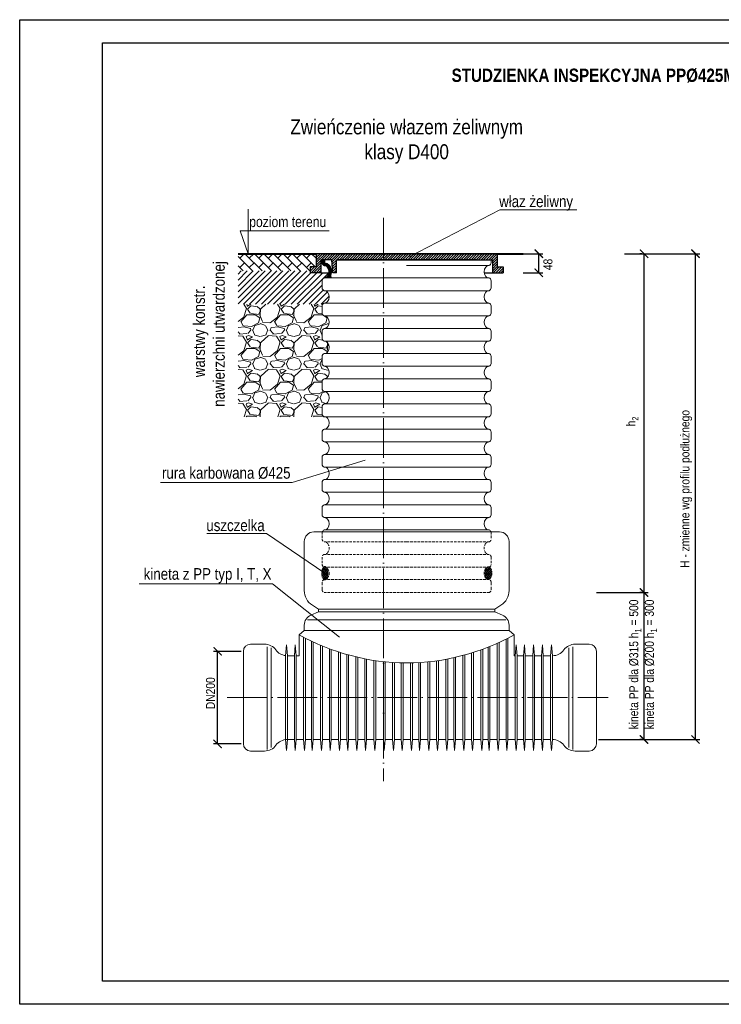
# Model space of a CAD drawing. Header units: millimetres. Extents: x 1894 to 2795, y 448 to 745.
# Tile 1 of 6: x 1894 to 2106, y 448 to 745. Entities that reach past the tile are written whole.
import ezdxf

# ---------------------------------------------------------------- set-up
doc = ezdxf.new("R2010")
doc.units = ezdxf.units.MM
for name, pattern in [('ACAD_ISO04W100', [30, 24, -3, 0, -3]), ('CENTER1', [1.125, 0.75, -0.125, 0.125, -0.125]), ('HIDDEN1', [1.1, 0.75, -0.35])]:
    doc.linetypes.add(name, pattern=pattern)
for name, color, linetype, lineweight in [('Kreskowania', 7, 'Continuous', 5), ('Opisy', 7, 'Continuous', 5), ('Rysunki', 7, 'Continuous', 5)]:
    doc.layers.add(name, color=color, linetype=linetype, lineweight=lineweight)
doc.layers.add('rysunek', color=7, linetype='Continuous')
doc.styles.add('Arial Narrow', font='ARIALN.TTF', dxfattribs={"height": 3.5})
doc.dimstyles.new('ISO-25', dxfattribs={"dimtxt": 2.5, "dimasz": 2.5, "dimexe": 1.25, "dimexo": 0.625, "dimtad": 1, "dimtxsty": 'Standard', "dimblk": 'ARCHTICK', "dimcen": 2.5, "dimadec": 0, "dimazin": 0, "dimtfac": 1, "dimtmove": 0, "dimatfit": 3, "dimfxl": 0, "dimarcsym": 0})

# ---------------------------------------------------------------- blocks, each defined once
blk = doc.blocks.new('_ArchTick')
at = {"color": 0, "linetype": 'ByBlock', "const_width": 0.15}
blk.add_lwpolyline([(-0.5, -0.5), (0.5, 0.5)], dxfattribs=at)
blk = doc.blocks.new('*D10')
at = {"color": 0, "lineweight": -2}
for p, q in [((2045.89, 674.59), (2051.87, 674.59)), ((2050.62, 668.83), (2050.62, 674.59)), ((2045.92, 668.83), (2051.87, 668.83))]:
    blk.add_line(p, q, dxfattribs=at)
at = {"layer": 'Defpoints', "color": 0}
for p in [(2045.26, 674.59), (2050.62, 674.59), (2045.3, 668.83)]:
    blk.add_point(p, dxfattribs=at)
at = {"color": 0, "linetype": 'ByBlock', "lineweight": -2, "xscale": 2.5, "yscale": 2.5, "zscale": 2.5}
for p, rotation in [((2050.62, 674.59), 90), ((2050.62, 668.83), 270)]:
    blk.add_blockref('_ArchTick', p, dxfattribs=dict(at, rotation=rotation))
blk = doc.blocks.new('*D11')
at = {"color": 0, "lineweight": -2}
for p, q in [((2076.44, 674.59), (2099.14, 674.59)), ((2097.89, 528.05), (2097.89, 674.59)), ((2068.6, 528.05), (2099.14, 528.05))]:
    blk.add_line(p, q, dxfattribs=at)
at = {"layer": 'Defpoints', "color": 0}
for p in [(2075.82, 674.59), (2097.89, 674.59), (2067.98, 528.05)]:
    blk.add_point(p, dxfattribs=at)
at = {"color": 0, "linetype": 'ByBlock', "lineweight": -2, "xscale": 2.5, "yscale": 2.5, "zscale": 2.5}
for p, rotation in [((2097.89, 674.59), 90), ((2097.89, 528.05), 270)]:
    blk.add_blockref('_ArchTick', p, dxfattribs=dict(at, rotation=rotation))
blk = doc.blocks.new('*D12')
at = {"color": 0, "lineweight": -2}
for p, q in [((2067.97, 572.39), (2083.6, 572.39)), ((2082.35, 528.05), (2082.35, 572.39)), ((2081.73, 528.05), (2081.1, 528.05))]:
    blk.add_line(p, q, dxfattribs=at)
at = {"layer": 'Defpoints', "color": 0}
for p in [(2067.35, 572.39), (2082.35, 572.39), (2082.35, 528.05)]:
    blk.add_point(p, dxfattribs=at)
at = {"color": 0, "linetype": 'ByBlock', "lineweight": -2, "xscale": 2.5, "yscale": 2.5, "zscale": 2.5}
for p, rotation in [((2082.35, 572.39), 90), ((2082.35, 528.05), 270)]:
    blk.add_blockref('_ArchTick', p, dxfattribs=dict(at, rotation=rotation))
blk = doc.blocks.new('*D13')
at = {"layer": 'Defpoints', "color": 0}
for p in [(1953.74, 554.64), (1961.48, 554.64), (1961.48, 526.73)]:
    blk.add_point(p, dxfattribs=at)
at = {"layer": 'Opisy', "color": 0, "linetype": 'Continuous', "lineweight": -2}
for p, q in [((1960.85, 554.64), (1952.49, 554.64)), ((1953.74, 526.73), (1953.74, 554.64)), ((1960.85, 526.73), (1952.49, 526.73))]:
    blk.add_line(p, q, dxfattribs=at)
at = {"layer": 'Opisy', "color": 0, "linetype": 'ByBlock', "lineweight": -2, "xscale": 2.5, "yscale": 2.5, "zscale": 2.5}
for p, rotation in [((1953.74, 554.64), 90), ((1953.74, 526.73), 270)]:
    blk.add_blockref('_ArchTick', p, dxfattribs=dict(at, rotation=rotation))
blk = doc.blocks.new('*D14')
at = {"color": 0, "lineweight": -2}
for p, q in [((2081.73, 674.59), (2081.1, 674.59)), ((2082.35, 572.39), (2082.35, 674.59)), ((2081.73, 572.39), (2081.1, 572.39))]:
    blk.add_line(p, q, dxfattribs=at)
at = {"layer": 'Defpoints', "color": 0}
for p in [(2082.35, 674.59), (2082.35, 674.59), (2082.35, 572.39)]:
    blk.add_point(p, dxfattribs=at)
at = {"color": 0, "linetype": 'ByBlock', "lineweight": -2, "xscale": 2.5, "yscale": 2.5, "zscale": 2.5}
for p, rotation in [((2082.35, 674.59), 90), ((2082.35, 572.39), 270)]:
    blk.add_blockref('_ArchTick', p, dxfattribs=dict(at, rotation=rotation))

msp = doc.modelspace()

# ---------------------------------------------------------------- hatches: boundary and pattern name
at = {"layer": 'Kreskowania'}
h = msp.add_hatch(dxfattribs=at)
h.set_pattern_fill('AR-B816', color=256, scale=0.01, angle=135, style=0)
h.set_pattern_definition([(135, (1214.6899, 102.829), (-1.436841, -1.436841), []), (225, (1214.6899, 102.829), (-2e-16, -2.873682), [2.032, -2.032])])
h.paths.add_polyline_path([(1983.462, 674.587), (1959.9, 674.587), (1959.9, 669.387), (1981.662, 669.387), (1981.662, 670.627), (1983.462, 670.627)])
at = {"layer": 'Kreskowania', "linetype": 'Continuous', "lineweight": 5}
h = msp.add_hatch(dxfattribs=at)
h.set_pattern_fill('ANSI31', color=256, scale=4.32, style=0)
h.set_pattern_definition([(45, (1953.42993, 504.4147), (-0.3818377, 0.3818377), [])])
h.paths.add_polyline_path([(2010.75, 672.787), (2010.75, 674.587), (1983.462, 674.587), (1983.462, 670.627), (1981.662, 670.627), (1981.662, 668.827), (1984.902, 668.827), (1984.902, 672.787), (1988.197, 672.787), (1988.5, 668.827), (1989.58, 668.827), (1989.58, 672.787)])
h.paths.add_polyline_path([(2036.598, 672.787), (2036.598, 668.827), (2039.838, 668.827), (2039.838, 670.627), (2038.038, 670.627), (2038.038, 674.587), (2010.75, 674.587), (2010.75, 672.787), (2031.919, 672.787)])
h = msp.add_hatch(dxfattribs=at)
h.set_pattern_fill('ANSI31', color=256, scale=2.16, angle=90, style=0)
h.set_pattern_definition([(135, (1953.42993, 504.41468), (-0.19091883, -0.19091883), [])])
h.paths.add_polyline_path([(1986.91, 667.739, -0.0588121), (1986.771, 667.592), (1987.674, 667.592, 0.3007956), (1987.488, 671.003, 0.1690768), (1986.626, 671.588), (1986.088, 671.732, -0.3394543), (1985.982, 671.872), (1985.982, 672.787), (1985.262, 672.787), (1985.262, 671.872, 0.3394543), (1985.902, 671.037), (1986.44, 670.893, -0.1690768), (1986.91, 670.574, -0.330849)])
at = {"layer": 'Kreskowania'}
h = msp.add_hatch(dxfattribs=at)
h.set_pattern_fill('ANSI31', color=256, scale=0.4, style=0)
h.set_pattern_definition([(45, (1214.6899, 102.829), (-0.8980256, 0.8980256), [])])
h.paths.add_polyline_path([(1986.44, 663.29), (1985.902, 663.434), (1985.902, 663.434, -0.3394543), (1985.262, 664.268), (1985.262, 666.442, -0.3394543), (1985.902, 667.276), (1985.902, 667.276), (1986.44, 667.42, 0.1685944), (1986.909, 667.739, 0.1256949), (1987.356, 668.827), (1984.902, 668.827), (1981.662, 668.827), (1981.662, 669.387), (1959.9, 669.387), (1959.9, 659.331), (1985.416, 659.331, -0.1773808), (1985.902, 659.673), (1985.902, 659.673), (1986.44, 659.817, 0.1685944), (1986.909, 660.135, 0.3310061), (1986.91, 662.971, 0.1688525)])
h = msp.add_hatch(dxfattribs=at)
h.set_pattern_fill('GRAVEL', color=256, scale=0.4, style=0)
h.set_pattern_definition([(228.0128, (1222.0051, 112.98896), (-81.28006906, -91.44011236), [1.36688, -135.322]), (184.9697, (1221.0907, 111.97296), (121.92019722, 10.1599283), [2.34562, -232.216]), (132.5104, (1218.7539, 111.76976), (101.59992607, -111.76010917), [1.65393, -163.7388]), (267.2737, (1214.7915, 109.22976), (10.15995588, 203.19993461), [2.13602, -211.4656]), (292.8337, (1214.6899, 107.09616), (-50.80014422, 121.92006932), [2.09454, -207.3592]), (357.2737, (1215.5027, 105.16576), (-203.19993461, 10.15995588), [2.13602, -211.4656]), (37.6942, (1217.6363, 105.06416), (-132.08008344, -101.59990943), [2.82478, -279.6524]), (72.2553, (1219.8715, 106.79136), (71.12014226, 223.52006482), [2.66688, -264.0212]), (121.4296, (1220.6843, 109.33136), (-81.28002094, 132.07984464), [2.14325, -212.182]), (175.2364, (1219.5667, 111.1602), (111.7599122, -10.15990465), [2.44685, -119.8956]), (222.3974, (1217.12828, 111.36336), (-121.92000367, -111.7598546), [3.16431, -313.2672]), (138.8141, (1224.8499, 109.1282), (-71.1199547, 60.9599062), [1.08002, -106.9224]), (171.4692, (1224.0371, 109.83936), (132.07979838, -20.3200512), [2.05473, -203.4184]), (225, (1222.005, 110.144), (-2e-15, -10.159993), [1.43684, -12.93156]), (203.1986, (1221.2939, 111.3634), (50.8001713, 20.3200891), [0.77376, -76.6024]), (291.8014, (1220.5827, 111.0586), (-10.160007, 30.4800196), [1.09426, -53.6192]), (30.9638, (1220.989, 110.0426), (30.4799678, 20.3200158), [1.77728, -57.4652]), (161.5651, (1222.513, 110.957), (20.320009, -10.159985), [1.28515, -30.8436]), (16.3895, (1214.6899, 111.05856), (101.60005606, 30.4799366), [1.80035, -178.2352]), (70.3462, (1216.4171, 111.56656), (-40.63988675, -111.75984195), [1.5104, -149.5288]), (293.1986, (1222.5131, 112.989), (-20.3200891, 50.8001713), [1.54752, -75.8288]), (343.6105, (1223.1227, 111.56656), (-101.60005606, 30.4799366), [1.80035, -178.2352]), (339.444, (1214.6899, 104.7594), (-50.800063, 20.3199753), [1.73614, -85.0708]), (294.7751, (1216.3155, 104.14976), (-50.7998816, 111.7599481), [1.45469, -144.0144]), (66.8014, (1222.6147, 102.829), (20.3200891, 50.8001713), [1.54752, -75.8288]), (17.354, (1223.2243, 104.25136), (-132.08000713, -40.6399387), [1.70313, -168.6096]), (69.444, (1217.6363, 102.829), (-20.3199753, -50.800063), [0.86807, -85.9392]), (101.3099, (1222.005, 102.829), (-10.15995, 40.63987), [0.51806, -51.288]), (165.9638, (1221.9035, 103.337), (30.4800214, -10.1599824), [2.09454, -39.7962]), (186.009, (1219.8715, 103.84496), (101.59985018, 10.15997627), [1.94107, -192.1656]), (303.6901, (1220.989, 109.1282), (-10.1600035, 20.31998), [1.4653, -35.16712]), (353.1572, (1221.8019, 107.90896), (172.72007143, -20.320091), [2.55823, -253.264]), (60.9454, (1224.3419, 107.6042), (-40.6399055, -71.1198304), [1.04603, -103.5576]), (90, (1224.85, 108.519), (-10.16, 10.16), [0.6096, -9.5504]), (120.2564, (1219.6683, 104.14976), (40.63991387, -71.11996413), [1.41147, -139.7356]), (48.0128, (1218.9571, 105.36896), (81.28006906, 91.44011236), [2.73377, -133.9552]), (0, (1220.786, 107.401), (10.16, 10.16), [2.6416, -7.5184]), (325.3048, (1223.4275, 107.40096), (-101.59982396, 71.12000676), [1.60644, -159.0372]), (254.0546, (1224.7483, 106.4866), (-10.160026, -40.6400968), [1.47932, -72.4868]), (207.646, (1224.3419, 105.06416), (-193.0399322, -101.6000639), [2.40858, -238.45]), (175.4261, (1222.2083, 103.94656), (-132.08003042, 10.15995084), [2.54812, -252.2632]), (175.4261, (1222.2083, 103.94656), (-132.08003042, 10.15995084), [2.54812, -252.2632])])
h.paths.add_polyline_path([(1986.91, 647.764, 0.1688525), (1986.44, 648.083), (1985.902, 648.227), (1985.902, 648.227, -0.3394543), (1985.262, 649.062), (1985.262, 651.235, -0.3394543), (1985.902, 652.07), (1985.902, 652.07), (1986.44, 652.214, 0.1685944), (1986.909, 652.532, 0.3310061), (1986.91, 655.367, 0.1688525), (1986.44, 655.686), (1985.902, 655.831), (1985.902, 655.831, -0.3394543), (1985.262, 656.665), (1985.262, 658.838, -0.1528689), (1985.416, 659.331), (1959.9, 659.331), (1959.9, 625.418), (1985.902, 625.418, -0.3394543), (1985.262, 626.252), (1985.262, 628.426, -0.3394543), (1985.902, 629.26), (1985.902, 629.26), (1986.44, 629.404, 0.1685944), (1986.909, 629.723, 0.3310061), (1986.91, 632.558, 0.1688525), (1986.44, 632.877), (1985.902, 633.021), (1985.902, 633.021, -0.3394543), (1985.262, 633.856), (1985.262, 636.029, -0.3394543), (1985.902, 636.863), (1985.902, 636.863), (1986.44, 637.008, 0.1685944), (1986.909, 637.326, 0.3310061), (1986.91, 640.161, 0.1688525), (1986.44, 640.48), (1985.902, 640.624), (1985.902, 640.624, -0.3394543), (1985.262, 641.459), (1985.262, 643.632, -0.3394543), (1985.902, 644.467), (1985.902, 644.467), (1986.44, 644.611, 0.1685944), (1986.909, 644.929, 0.3310061)])
at = {"layer": 'rysunek', "linetype": 'HIDDEN1', "lineweight": 5}
h = msp.add_hatch(dxfattribs=at)
h.set_pattern_fill('NET', color=256, scale=3.6, angle=45, style=0)
h.set_pattern_definition([(135, (2067.23576, 534.7032), (0.318198, 0.318198), []), (45, (2067.23576, 534.7032), (0.318198, -0.318198), [])])
edge = h.paths.add_edge_path()
edge.add_ellipse((1986.084, 578.21), major_axis=(0, 1.921), ratio=0.487198, start_angle=0, end_angle=360, ccw=False)
h = msp.add_hatch(dxfattribs=at)
h.set_pattern_fill('NET', color=256, scale=3.6, angle=45, style=0)
h.set_pattern_definition([(45, (1954.26375, 534.7032), (-0.318198, 0.318198), []), (135, (1954.26375, 534.7032), (-0.318198, -0.318198), [])])
edge = h.paths.add_edge_path()
edge.add_ellipse((2035.416, 578.21), major_axis=(0, 1.921), ratio=0.487198, start_angle=0, end_angle=360)

# ---------------------------------------------------------------- linework, layer by layer
at = {"lineweight": 40}
for p, q in [((1959.9, 674.587), (1983.462, 674.587)), ((2038.038, 674.587), (2045.889, 674.587))]:
    msp.add_line(p, q, dxfattribs=at)
at = {"color": 7, "linetype": 'Continuous'}
for p, q in [((2036.238, 674.587), (1983.462, 674.587)), ((1985.262, 674.587), (2038.038, 674.587)), ((1984.902, 668.827), (1987.356, 668.827)), ((1985.902, 671.037), (1986.44, 670.893)), ((2034.144, 668.827), (2036.598, 668.827)), ((2035.597, 671.037), (2035.06, 670.893)), ((1985.902, 667.276), (1986.44, 667.42))]:
    msp.add_line(p, q, dxfattribs=at)
at = {"color": 7, "linetype": 'Continuous', "lineweight": 30}
for p, q in [((1983.462, 674.587), (1983.462, 670.627)), ((2038.038, 674.587), (2038.038, 670.627)), ((1984.902, 672.787), (1984.902, 668.827)), ((1988.197, 672.787), (1984.902, 672.787)), ((1985.262, 672.787), (1985.262, 671.872)), ((1985.982, 672.787), (1985.982, 671.872)), ((1986.088, 671.732), (1986.626, 671.588)), ((1988.5, 668.827), (1988.197, 672.787)), ((1989.58, 672.787), (2036.598, 672.787)), ((1989.58, 668.827), (1989.58, 672.787)), ((2031.919, 672.787), (1989.58, 672.787)), ((2036.598, 672.787), (2036.598, 668.827)), ((1981.662, 670.627), (1981.662, 668.827)), ((1983.462, 670.627), (1981.662, 670.627)), ((1984.902, 668.827), (1981.662, 668.827)), ((1989.58, 668.827), (1988.5, 668.827)), ((2036.598, 668.827), (2039.838, 668.827)), ((2036.598, 668.827), (2039.838, 668.827)), ((2038.038, 670.627), (2039.838, 670.627)), ((2039.838, 670.627), (2039.838, 668.827))]:
    msp.add_line(p, q, dxfattribs=at)
at = {"linetype": 'Continuous', "lineweight": 30}
msp.add_line((2038.038, 674.587), (1983.462, 674.587), dxfattribs=at)
at = {"color": 7, "linetype": 'Continuous', "lineweight": 15}
for p, q in [((2036.238, 672.787), (2036.238, 671.872)), ((2010.75, 671.037), (2035.597, 671.037)), ((1985.262, 666.442), (1985.262, 664.268)), ((1985.902, 667.276), (2035.597, 667.276)), ((2035.597, 667.276), (2035.06, 667.42)), ((2036.238, 666.442), (2036.238, 664.268)), ((1985.902, 663.434), (2035.597, 663.434)), ((1985.902, 663.434), (1986.44, 663.29)), ((2035.597, 663.434), (2035.06, 663.29)), ((1985.902, 659.673), (1986.44, 659.817)), ((1985.902, 659.673), (2035.597, 659.673)), ((2035.597, 659.673), (2035.06, 659.817)), ((1985.262, 658.838), (1985.262, 656.665)), ((2036.238, 658.838), (2036.238, 656.665)), ((1985.902, 655.831), (2035.597, 655.831)), ((1985.902, 655.831), (1986.44, 655.687)), ((2035.597, 655.831), (2035.06, 655.687)), ((1985.262, 651.235), (1985.262, 649.062)), ((1985.902, 652.07), (1986.44, 652.214)), ((1985.902, 652.07), (2035.597, 652.07)), ((2035.597, 652.07), (2035.06, 652.214)), ((2036.238, 651.235), (2036.238, 649.062)), ((1985.902, 648.227), (2035.597, 648.227)), ((1985.902, 648.227), (1986.44, 648.083)), ((2035.597, 648.227), (2035.06, 648.083)), ((1985.902, 644.467), (1986.44, 644.611)), ((2035.597, 644.467), (2035.06, 644.611)), ((1985.262, 643.632), (1985.262, 641.459)), ((1985.902, 644.467), (2035.597, 644.467)), ((2036.238, 643.632), (2036.238, 641.459)), ((1985.902, 640.624), (1986.44, 640.48)), ((1985.902, 640.624), (2035.597, 640.624)), ((2035.597, 640.624), (2035.06, 640.48)), ((1985.262, 636.029), (1985.262, 633.856)), ((1985.902, 636.863), (1986.44, 637.007)), ((1985.902, 636.863), (2035.597, 636.863)), ((2035.597, 636.863), (2035.06, 637.007)), ((2036.238, 636.029), (2036.238, 633.856)), ((1985.902, 633.021), (2035.597, 633.021)), ((1985.902, 633.021), (1986.44, 632.877)), ((2035.597, 633.021), (2035.06, 632.877)), ((1985.262, 628.426), (1985.262, 626.252)), ((1985.902, 629.26), (1986.44, 629.404)), ((1985.902, 629.26), (2035.597, 629.26)), ((2035.597, 629.26), (2035.06, 629.404)), ((2036.238, 628.426), (2036.238, 626.252)), ((1985.902, 625.418), (2035.597, 625.418)), ((1985.902, 625.418), (1986.44, 625.274)), ((2035.597, 625.418), (2035.06, 625.274))]:
    msp.add_line(p, q, dxfattribs=at)
at = {"linetype": 'CENTER1'}
msp.add_line((1986.033, 667.592), (1988.279, 667.592), dxfattribs=at)
msp.add_lwpolyline([(2307.024, 474.222), (2307.024, 455.173), (1919.024, 455.173), (1919.024, 738.173), (2307.024, 738.173), (2307.024, 481.695)])
at = {"color": 7, "linetype": 'Continuous', "lineweight": 30}
for centre, radius, start, end in [((1986.126, 671.872), 0.864, 180, 255), ((1986.126, 671.872), 0.144, 180, 255), ((1986.216, 670.058), 1.584, 36.6135, 75), ((1986.216, 670.058), 0.864, 36.6135, 75), ((1985.003, 669.157), 2.376, 323.3865, 36.6135), ((1985.003, 669.157), 3.096, 329.64927, 36.6135)]:
    msp.add_arc(centre, radius, start, end, dxfattribs=at)
at = {"color": 7, "linetype": 'Continuous', "lineweight": 15}
for centre, radius, start, end in [((2035.374, 671.872), 0.864, 285, 0), ((2036.497, 669.157), 2.376, 143.3865, 216.6135), ((1986.126, 666.442), 0.864, 105, 180), ((1986.216, 668.255), 0.864, 285, 323.3865), ((2035.283, 668.255), 0.864, 216.6135, 255), ((2035.374, 666.442), 0.864, 0, 75), ((1986.126, 664.268), 0.864, 180, 255), ((1986.216, 662.455), 0.864, 36.6135, 75), ((1985.003, 661.553), 2.376, 323.3865, 36.6135), ((2036.497, 661.553), 2.376, 143.3865, 216.6135), ((2035.283, 662.455), 0.864, 105, 143.3865), ((2035.374, 664.268), 0.864, 285, 0), ((1986.126, 658.838), 0.864, 105, 180), ((1986.216, 660.652), 0.864, 285, 323.3865), ((2035.283, 660.652), 0.864, 216.6135, 255), ((2035.374, 658.838), 0.864, 0, 75), ((1986.126, 656.665), 0.864, 180, 255), ((2035.374, 656.665), 0.864, 285, 0), ((1986.216, 654.852), 0.864, 36.6135, 75), ((1985.003, 653.95), 2.376, 323.3865, 36.6135), ((2036.497, 653.95), 2.376, 143.3865, 216.6135), ((2035.283, 654.852), 0.864, 105, 143.3865), ((1986.126, 651.235), 0.864, 105, 180), ((1986.216, 653.048), 0.864, 285, 323.3865), ((2035.283, 653.048), 0.864, 216.6135, 255), ((2035.374, 651.235), 0.864, 0, 75), ((1986.126, 649.062), 0.864, 180, 255), ((1986.216, 647.249), 0.864, 36.6135, 75), ((1985.003, 646.347), 2.376, 323.3865, 36.6135), ((2036.497, 646.347), 2.376, 143.3865, 216.6135), ((2035.283, 647.249), 0.864, 105, 143.3865), ((2035.374, 649.062), 0.864, 285, 0), ((1986.216, 645.445), 0.864, 285, 323.3865), ((2035.283, 645.445), 0.864, 216.6135, 255), ((1986.126, 643.632), 0.864, 105, 180), ((2035.374, 643.632), 0.864, 0, 75), ((1986.126, 641.459), 0.864, 180, 255), ((1986.216, 639.646), 0.864, 36.6135, 75), ((1985.003, 638.744), 2.376, 323.3865, 36.6135), ((2036.497, 638.744), 2.376, 143.3865, 216.6135), ((2035.283, 639.646), 0.864, 105, 143.3865), ((2035.374, 641.459), 0.864, 285, 0), ((1986.126, 636.029), 0.864, 105, 180), ((1986.216, 637.842), 0.864, 285, 323.3865), ((2035.283, 637.842), 0.864, 216.6135, 255), ((2035.374, 636.029), 0.864, 0, 75), ((1986.126, 633.856), 0.864, 180, 255), ((1986.216, 632.042), 0.864, 36.6135, 75), ((2035.283, 632.042), 0.864, 105, 143.3865), ((2035.374, 633.856), 0.864, 285, 0), ((1986.216, 630.239), 0.864, 285, 323.3865), ((1985.003, 631.141), 2.376, 323.3865, 36.6135), ((2036.497, 631.141), 2.376, 143.3865, 216.6135), ((2035.283, 630.239), 0.864, 216.6135, 255), ((1986.126, 628.426), 0.864, 105, 180), ((2035.374, 628.426), 0.864, 0, 75), ((1986.126, 626.252), 0.864, 180, 255), ((1986.216, 624.439), 0.864, 36.6135, 75), ((2035.283, 624.439), 0.864, 105, 143.3865), ((2035.374, 626.252), 0.864, 285, 0)]:
    msp.add_arc(centre, radius, start, end, dxfattribs=at)
at = {"color": 7, "linetype": 'Continuous'}
msp.add_arc((2035.283, 670.058), 0.864, 105, 143.3865, dxfattribs=at)
at = {"layer": 'Defpoints'}
msp.add_lwpolyline([(1894.024, 745.173), (2314.024, 745.173), (2314.024, 448.173), (1894.024, 448.173)], close=True, dxfattribs=at)
at = {"layer": 'Opisy'}
for p, q in [((1962.99, 688.022), (1962.99, 674.587)), ((1962.99, 674.587), (1960.519, 681.437)), ((1960.519, 681.437), (1987.366, 681.437))]:
    msp.add_line(p, q, dxfattribs=at)
at = {"layer": 'Opisy', "lineweight": 9}
for points in [[(2011.752, 673.706), (2038.832, 687.783), (2062.098, 687.783)], [(1998.272, 612.264), (1976.259, 605.574), (1936.452, 605.574)], [(1986.084, 578.21), (1968.514, 590.172), (1950.443, 590.172)], [(1990.526, 558.912), (1970.311, 575.017), (1930.096, 575.017)]]:
    msp.add_lwpolyline(points, dxfattribs=at)
at = {"layer": 'rysunek', "linetype": 'ACAD_ISO04W100', "lineweight": 5, "ltscale": 0.5}
for p, q in [((2003.75, 685.364), (2003.75, 515.462)), ((1956.65, 540.685), (2071.49, 540.685))]:
    msp.add_line(p, q, dxfattribs=at)
at = {"layer": 'rysunek', "color": 7, "linetype": 'Continuous', "lineweight": 15}
for p, q in [((1985.262, 613.219), (1985.262, 611.046)), ((2036.238, 613.219), (2036.238, 611.046)), ((1985.902, 610.211), (1986.44, 610.067)), ((1985.902, 610.211), (2035.597, 610.211)), ((2035.597, 610.211), (2035.06, 610.067)), ((1985.902, 606.451), (1986.44, 606.595)), ((1985.902, 606.451), (2035.597, 606.451)), ((2035.597, 606.451), (2035.06, 606.595)), ((1985.262, 605.616), (1985.262, 603.443)), ((2036.238, 605.616), (2036.238, 603.443)), ((1985.902, 602.608), (1986.44, 602.464)), ((1985.902, 602.608), (2035.597, 602.608)), ((2035.597, 602.608), (2035.06, 602.464)), ((1985.262, 598.013), (1985.262, 595.84)), ((1985.902, 598.847), (1986.44, 598.991)), ((1985.902, 598.847), (2035.597, 598.847)), ((2035.597, 598.847), (2035.06, 598.991)), ((2036.238, 598.013), (2036.238, 595.84)), ((1985.902, 595.005), (2035.597, 595.005)), ((1985.902, 595.005), (1986.44, 594.861)), ((2035.597, 595.005), (2035.06, 594.861)), ((1979.87, 587.789), (1979.87, 572.975)), ((2041.629, 587.789), (2041.629, 572.975)), ((1982.313, 568.569), (1984.199, 567.39)), ((1984.199, 567.39), (1984.199, 566.607)), ((1984.199, 567.39), (2010.75, 567.39)), ((2037.3, 567.39), (2010.75, 567.39)), ((2039.187, 568.569), (2037.3, 567.39)), ((2037.3, 567.39), (2037.3, 566.607)), ((1984.199, 566.607), (1981.849, 565.579)), ((1984.199, 566.607), (2010.75, 566.607)), ((2037.3, 566.607), (2010.75, 566.607)), ((2037.3, 566.607), (2039.65, 565.579)), ((1979.87, 562.554), (1979.87, 560.915)), ((1980.87, 564.106), (2010.75, 564.106)), ((2040.629, 564.106), (2010.75, 564.106)), ((2041.629, 562.554), (2041.629, 560.915)), ((1979.87, 560.915), (1978.287, 559.649)), ((1978.287, 559.649), (1978.287, 553.319)), ((1979.658, 558.908), (1979.658, 528.052)), ((1979.87, 560.915), (2010.75, 560.915)), ((1980.215, 558.618), (1980.215, 528.052)), ((2041.629, 560.915), (2010.75, 560.915)), ((2041.28, 558.616), (2041.28, 528.052)), ((2041.629, 560.915), (2043.213, 559.649)), ((2043.213, 559.649), (2043.213, 553.319)), ((1967.894, 556.8), (1963.664, 556.8)), ((1968.628, 556.031), (1968.628, 524.995)), ((1969.846, 555.726), (1969.846, 525.604)), ((1974.246, 553.319), (1974.524, 556.605)), ((1974.803, 553.319), (1974.524, 556.605)), ((1976.877, 553.319), (1977.156, 556.605)), ((1977.434, 553.319), (1977.156, 556.605)), ((1982.017, 557.726), (1982.017, 528.052)), ((1982.574, 557.463), (1982.574, 528.052)), ((1984.798, 556.475), (1984.798, 528.052)), ((1985.355, 556.243), (1985.355, 528.052)), ((1987.43, 555.427), (1987.43, 528.052)), ((2035.31, 555.905), (2035.31, 528.052)), ((2035.867, 556.129), (2035.867, 528.052)), ((2038.091, 557.081), (2038.091, 528.052)), ((2038.648, 557.335), (2038.648, 528.052)), ((2040.723, 558.333), (2040.723, 528.052)), ((2043.503, 553.319), (2043.782, 556.605)), ((2044.061, 553.319), (2043.782, 556.605)), ((2045.986, 553.319), (2046.265, 556.605)), ((2046.543, 553.319), (2046.265, 556.605)), ((2048.767, 553.319), (2049.045, 556.605)), ((2049.324, 553.319), (2049.045, 556.605)), ((2051.399, 553.319), (2051.677, 556.605)), ((2051.956, 553.319), (2051.677, 556.605)), ((2054.179, 553.319), (2054.458, 556.605)), ((2054.736, 553.319), (2054.458, 556.605)), ((2059.638, 555.726), (2059.638, 525.604)), ((2060.856, 556.031), (2060.856, 524.995)), ((2061.59, 556.8), (2065.819, 556.8)), ((1961.504, 554.64), (1961.504, 526.73)), ((1974.246, 553.319), (1974.246, 528.052)), ((1974.803, 553.319), (1974.803, 528.052)), ((1976.877, 553.319), (1974.803, 553.319)), ((1976.877, 553.319), (1976.877, 528.052)), ((1978.287, 553.319), (1977.434, 553.319)), ((1977.434, 553.319), (1977.434, 528.052)), ((1987.987, 555.221), (1987.987, 528.052)), ((1990.21, 554.454), (1990.21, 528.052)), ((1990.767, 554.275), (1990.767, 528.052)), ((1992.688, 553.319), (1992.72, 553.691)), ((1992.688, 553.319), (1992.688, 528.052)), ((1993.245, 553.319), (1993.226, 553.549)), ((1993.245, 553.319), (1993.245, 528.052)), ((1995.469, 552.974), (1995.469, 528.052)), ((1996.026, 552.844), (1996.026, 528.052)), ((2024.938, 552.723), (2024.938, 528.052)), ((2025.495, 552.848), (2025.495, 528.052)), ((2027.719, 553.399), (2027.719, 528.052)), ((2028.276, 553.55), (2028.276, 528.052)), ((2030.35, 554.156), (2030.35, 528.052)), ((2030.907, 554.331), (2030.907, 528.052)), ((2033.131, 555.083), (2033.131, 528.052)), ((2033.688, 555.285), (2033.688, 528.052)), ((2043.213, 553.319), (2043.503, 553.319)), ((2043.503, 553.319), (2043.503, 528.052)), ((2044.061, 553.319), (2044.061, 528.052)), ((2044.061, 553.319), (2045.986, 553.319)), ((2045.986, 553.319), (2045.986, 528.052)), ((2046.543, 553.319), (2046.543, 528.052)), ((2046.543, 553.319), (2048.767, 553.319)), ((2048.767, 553.319), (2048.767, 528.052)), ((2049.324, 553.319), (2049.324, 528.052)), ((2049.324, 553.319), (2051.399, 553.319)), ((2051.399, 553.319), (2051.399, 528.052)), ((2051.956, 553.319), (2051.956, 528.052)), ((2051.956, 553.319), (2054.179, 553.319)), ((2054.179, 553.319), (2054.179, 528.052)), ((2054.736, 553.319), (2054.736, 528.052)), ((2067.979, 554.64), (2067.979, 526.73)), ((1998.101, 552.401), (1998.101, 528.052)), ((1998.658, 552.294), (1998.658, 528.052)), ((2000.881, 551.914), (2000.881, 528.052)), ((2001.438, 551.831), (2001.438, 528.052)), ((2003.715, 551.54), (2003.715, 528.052)), ((2004.272, 551.48), (2004.272, 528.052)), ((2006.495, 551.289), (2006.495, 528.052)), ((2007.052, 551.253), (2007.052, 528.052)), ((2009.127, 551.158), (2009.127, 528.052)), ((2009.684, 551.144), (2009.684, 528.052)), ((2011.908, 551.146), (2011.908, 528.052)), ((2012.465, 551.161), (2012.465, 528.052)), ((2014.386, 551.249), (2014.386, 528.052)), ((2014.943, 551.285), (2014.943, 528.052)), ((2017.166, 551.474), (2017.166, 528.052)), ((2017.723, 551.533), (2017.723, 528.052)), ((2019.798, 551.793), (2019.798, 528.052)), ((2020.355, 551.874), (2020.355, 528.052)), ((2022.579, 552.245), (2022.579, 528.052)), ((2023.136, 552.35), (2023.136, 528.052)), ((1974.246, 528.052), (1974.524, 524.765)), ((1974.803, 528.052), (1974.524, 524.765)), ((1976.877, 528.052), (1974.803, 528.052)), ((1976.877, 528.052), (1977.156, 524.765)), ((1977.434, 528.052), (1977.156, 524.765)), ((1978.287, 528.052), (1977.434, 528.052)), ((1978.287, 528.052), (1979.658, 528.052)), ((1979.658, 528.052), (1979.937, 524.765)), ((1980.215, 528.052), (1979.937, 524.765)), ((1980.215, 528.052), (1982.017, 528.052)), ((1982.017, 528.052), (1982.296, 524.765)), ((1982.574, 528.052), (1982.296, 524.765)), ((1982.574, 528.052), (1984.798, 528.052)), ((1984.798, 528.052), (1985.076, 524.765)), ((1985.355, 528.052), (1985.076, 524.765)), ((1985.355, 528.052), (1987.43, 528.052)), ((1987.43, 528.052), (1987.708, 524.765)), ((1987.987, 528.052), (1987.708, 524.765)), ((1987.987, 528.052), (1990.21, 528.052)), ((1990.21, 528.052), (1990.489, 524.765)), ((1990.767, 528.052), (1990.489, 524.765)), ((1990.767, 528.052), (1992.688, 528.052)), ((1992.688, 528.052), (1992.967, 524.765)), ((1993.245, 528.052), (1992.967, 524.765)), ((1993.245, 528.052), (1995.469, 528.052)), ((1995.469, 528.052), (1995.747, 524.765)), ((1996.026, 528.052), (1995.747, 524.765)), ((1996.026, 528.052), (1998.101, 528.052)), ((1998.101, 528.052), (1998.379, 524.765)), ((1998.658, 528.052), (1998.379, 524.765)), ((1998.658, 528.052), (2000.881, 528.052)), ((2000.881, 528.052), (2001.16, 524.765)), ((2001.438, 528.052), (2001.16, 524.765)), ((2001.438, 528.052), (2003.715, 528.052)), ((2003.715, 528.052), (2003.993, 524.765)), ((2004.272, 528.052), (2003.993, 524.765)), ((2004.272, 528.052), (2006.495, 528.052)), ((2006.495, 528.052), (2006.774, 524.765)), ((2007.052, 528.052), (2006.774, 524.765)), ((2007.052, 528.052), (2009.127, 528.052)), ((2009.127, 528.052), (2009.406, 524.765)), ((2009.684, 528.052), (2009.406, 524.765)), ((2009.684, 528.052), (2011.908, 528.052)), ((2011.908, 528.052), (2012.186, 524.765)), ((2012.465, 528.052), (2012.186, 524.765)), ((2012.465, 528.052), (2014.386, 528.052)), ((2014.386, 528.052), (2014.664, 524.765)), ((2014.943, 528.052), (2014.664, 524.765)), ((2014.943, 528.052), (2017.166, 528.052)), ((2017.166, 528.052), (2017.445, 524.765)), ((2017.723, 528.052), (2017.445, 524.765)), ((2017.723, 528.052), (2019.798, 528.052)), ((2019.798, 528.052), (2020.077, 524.765)), ((2020.355, 528.052), (2020.077, 524.765)), ((2020.355, 528.052), (2022.579, 528.052)), ((2022.579, 528.052), (2022.857, 524.765)), ((2023.136, 528.052), (2022.857, 524.765)), ((2023.136, 528.052), (2024.938, 528.052)), ((2024.938, 528.052), (2025.216, 524.765)), ((2025.495, 528.052), (2025.216, 524.765)), ((2025.495, 528.052), (2027.719, 528.052)), ((2027.719, 528.052), (2027.997, 524.765)), ((2028.276, 528.052), (2027.997, 524.765)), ((2028.276, 528.052), (2030.35, 528.052)), ((2030.35, 528.052), (2030.629, 524.765)), ((2030.907, 528.052), (2030.629, 524.765)), ((2030.907, 528.052), (2033.131, 528.052)), ((2033.131, 528.052), (2033.41, 524.765)), ((2033.688, 528.052), (2033.41, 524.765)), ((2033.688, 528.052), (2035.31, 528.052)), ((2035.31, 528.052), (2035.589, 524.765)), ((2035.867, 528.052), (2035.589, 524.765)), ((2035.867, 528.052), (2038.091, 528.052)), ((2038.091, 528.052), (2038.37, 524.765)), ((2038.648, 528.052), (2038.37, 524.765)), ((2038.648, 528.052), (2040.723, 528.052)), ((2040.723, 528.052), (2041.001, 524.765)), ((2041.28, 528.052), (2041.001, 524.765)), ((2041.28, 528.052), (2043.503, 528.052)), ((2043.503, 528.052), (2043.782, 524.765)), ((2044.061, 528.052), (2043.782, 524.765)), ((2044.061, 528.052), (2045.986, 528.052)), ((2045.986, 528.052), (2046.265, 524.765)), ((2046.543, 528.052), (2046.265, 524.765)), ((2046.543, 528.052), (2048.767, 528.052)), ((2048.767, 528.052), (2049.045, 524.765)), ((2049.324, 528.052), (2049.045, 524.765)), ((2049.324, 528.052), (2051.399, 528.052)), ((2051.399, 528.052), (2051.677, 524.765)), ((2051.956, 528.052), (2051.677, 524.765)), ((2051.956, 528.052), (2054.179, 528.052)), ((2054.179, 528.052), (2054.458, 524.765)), ((2054.736, 528.052), (2054.458, 524.765)), ((1967.894, 524.57), (1963.664, 524.57)), ((2061.59, 524.57), (2065.819, 524.57))]:
    msp.add_line(p, q, dxfattribs=at)
at = {"layer": 'rysunek', "linetype": 'Continuous', "lineweight": 15}
for p, q in [((1985.902, 591.244), (1986.44, 591.388)), ((1985.902, 591.244), (2035.597, 591.244)), ((2035.597, 591.244), (2035.06, 591.388)), ((1982.75, 590.669), (2010.75, 590.669)), ((2038.749, 590.669), (2010.75, 590.669))]:
    msp.add_line(p, q, dxfattribs=at)
at = {"layer": 'rysunek', "linetype": 'HIDDEN1', "lineweight": 15}
for p, q in [((1985.262, 590.669), (1985.262, 588.496)), ((2036.238, 590.669), (2036.238, 588.496)), ((2010.75, 587.661), (1985.902, 587.661)), ((2010.75, 587.661), (2035.597, 587.661)), ((1985.262, 583.066), (1985.262, 580.893)), ((2010.75, 583.9), (1985.902, 583.9)), ((2010.75, 583.9), (2035.597, 583.9)), ((2036.238, 583.066), (2036.238, 580.893)), ((2010.75, 580.058), (1985.902, 580.058)), ((1985.902, 580.058), (1986.44, 579.914)), ((2010.75, 580.058), (2035.597, 580.058)), ((2035.597, 580.058), (2035.06, 579.914)), ((1985.902, 576.297), (1986.44, 576.441)), ((2010.75, 576.297), (1985.902, 576.297)), ((2010.75, 576.297), (2035.597, 576.297)), ((2035.597, 576.297), (2035.06, 576.441)), ((1985.262, 575.463), (1985.262, 574.342)), ((1985.262, 573.222), (1985.262, 574.342)), ((2036.238, 575.463), (2036.238, 574.342)), ((2036.238, 573.222), (2036.238, 574.342)), ((2010.75, 572.387), (1985.902, 572.387)), ((2010.75, 572.387), (2035.597, 572.387))]:
    msp.add_line(p, q, dxfattribs=at)
at = {"layer": 'rysunek', "color": 7, "linetype": 'Continuous', "lineweight": 15}
for centre, radius, start, end in [((1986.126, 611.046), 0.864, 180, 255), ((1986.216, 609.233), 0.864, 36.6135, 75), ((1985.003, 608.331), 2.376, 323.3865, 36.6135), ((2036.497, 608.331), 2.376, 143.3865, 216.6135), ((2035.283, 609.233), 0.864, 105, 143.3865), ((2035.374, 611.046), 0.864, 285, 0), ((1986.126, 605.616), 0.864, 105, 180), ((1986.216, 607.429), 0.864, 285, 323.3865), ((2035.283, 607.429), 0.864, 216.6135, 255), ((2035.374, 605.616), 0.864, 0, 75), ((1986.126, 603.443), 0.864, 180, 255), ((2035.374, 603.443), 0.864, 285, 0), ((1986.216, 601.63), 0.864, 36.6135, 75), ((1985.003, 600.728), 2.376, 323.3865, 36.6135), ((2036.497, 600.728), 2.376, 143.3865, 216.6135), ((2035.283, 601.63), 0.864, 105, 143.3865), ((1986.126, 598.013), 0.864, 105, 180), ((1986.216, 599.826), 0.864, 285, 323.3865), ((2035.283, 599.826), 0.864, 216.6135, 255), ((2035.374, 598.013), 0.864, 0, 75), ((1986.126, 595.84), 0.864, 180, 255), ((1986.216, 594.026), 0.864, 36.6135, 75), ((2035.283, 594.026), 0.864, 105, 143.3865), ((2035.374, 595.84), 0.864, 285, 0), ((1985.065, 572.975), 5.195, 180, 238.00435), ((2036.434, 572.975), 5.195, 301.99565, 0), ((1983.172, 562.554), 3.302, 113.62143, 180), ((2038.327, 562.554), 3.302, 0, 66.37857), ((2011.177, 618.858), 67.731, 240.94795, 269.63843), ((2010.322, 618.858), 67.731, 270.36157, 299.05205), ((1963.664, 554.64), 2.16, 90, 180), ((1967.894, 552.558), 4.243, 36.22903, 90), ((2061.59, 552.558), 4.243, 90, 143.77097), ((2065.819, 554.64), 2.16, 0, 90), ((1974.747, 557.561), 4.243, 216.03768, 263.24439), ((2054.736, 557.561), 4.243, 270, 323.96232), ((1963.664, 526.73), 2.16, 180, 270), ((1967.894, 528.813), 4.243, 270, 323.77097), ((1974.747, 523.809), 4.243, 90, 143.96232), ((2054.736, 523.809), 4.243, 36.03768, 90), ((2061.59, 528.813), 4.243, 216.22903, 270), ((2065.819, 526.73), 2.16, 270, 0)]:
    msp.add_arc(centre, radius, start, end, dxfattribs=at)
at = {"layer": 'rysunek', "linetype": 'Continuous', "lineweight": 15}
for centre, radius, start, end in [((1985.003, 593.125), 2.376, 323.3865, 36.6135), ((2036.497, 593.125), 2.376, 143.3865, 216.6135), ((1986.126, 590.41), 0.864, 105, 162.52887), ((1986.216, 592.223), 0.864, 285, 323.3865), ((2035.283, 592.223), 0.864, 216.6135, 255), ((2035.374, 590.41), 0.864, 17.47113, 75), ((1982.75, 587.789), 2.88, 90, 180), ((2038.749, 587.789), 2.88, 0, 90)]:
    msp.add_arc(centre, radius, start, end, dxfattribs=at)
at = {"layer": 'rysunek', "linetype": 'HIDDEN1', "lineweight": 15}
for centre, radius, start, end in [((1986.126, 588.496), 0.864, 180, 255), ((2035.374, 588.496), 0.864, 285, 0), ((1986.216, 586.683), 0.864, 36.6135, 75), ((1985.003, 585.781), 2.376, 323.3865, 36.6135), ((2036.497, 585.781), 2.376, 143.3865, 216.6135), ((2035.283, 586.683), 0.864, 105, 143.3865), ((1986.126, 583.066), 0.864, 105, 180), ((1986.216, 584.879), 0.864, 285, 323.3865), ((2035.283, 584.879), 0.864, 216.6135, 255), ((2035.374, 583.066), 0.864, 0, 75), ((1986.126, 580.893), 0.864, 180, 255), ((1986.216, 579.079), 0.864, 36.6135, 75), ((1985.003, 578.178), 2.376, 323.3865, 36.6135), ((2036.497, 578.178), 2.376, 143.3865, 216.6135), ((2035.283, 579.079), 0.864, 105, 143.3865), ((2035.374, 580.893), 0.864, 285, 0), ((1986.126, 575.463), 0.864, 105, 180), ((1986.216, 577.276), 0.864, 285, 323.3865), ((2035.283, 577.276), 0.864, 216.6135, 255), ((2035.374, 575.463), 0.864, 0, 75), ((1986.126, 573.222), 0.864, 180, 255), ((2035.374, 573.222), 0.864, 285, 0)]:
    msp.add_arc(centre, radius, start, end, dxfattribs=at)
at = {"layer": 'rysunek', "linetype": 'HIDDEN1', "lineweight": 30, "ltscale": 0.5, "extrusion": (0, 0, -1)}
msp.add_ellipse((1986.084, 578.21), major_axis=(0, 1.921), ratio=0.487198, dxfattribs=at)
at = {"layer": 'rysunek', "linetype": 'HIDDEN1', "lineweight": 30, "ltscale": 0.5}
msp.add_ellipse((2035.416, 578.21), major_axis=(0, 1.921), ratio=0.487198, dxfattribs=at)
at = {"layer": 'Rysunki', "color": 7, "linetype": 'Continuous', "lineweight": 15}
for p, q in [((1985.262, 620.822), (1985.262, 618.649)), ((1985.902, 621.657), (1986.44, 621.801)), ((1985.902, 621.657), (2035.597, 621.657)), ((2035.597, 621.657), (2035.06, 621.801)), ((2036.238, 620.822), (2036.238, 618.649)), ((1985.902, 617.815), (1986.44, 617.671)), ((1985.902, 617.815), (2035.597, 617.815)), ((2035.597, 617.815), (2035.06, 617.671)), ((1985.902, 614.054), (1986.44, 614.198)), ((1985.902, 614.054), (2035.597, 614.054)), ((2035.597, 614.054), (2035.06, 614.198))]:
    msp.add_line(p, q, dxfattribs=at)
for centre, radius, start, end in [((1985.003, 623.537), 2.376, 323.3865, 36.6135), ((2036.497, 623.537), 2.376, 143.3865, 216.6135), ((1986.126, 620.822), 0.864, 105, 180), ((1986.216, 622.636), 0.864, 285, 323.3865), ((2035.283, 622.636), 0.864, 216.6135, 255), ((2035.374, 620.822), 0.864, 0, 75), ((1986.126, 618.649), 0.864, 180, 255), ((2035.374, 618.649), 0.864, 285, 0), ((1986.216, 616.836), 0.864, 36.6135, 75), ((1985.003, 615.934), 2.376, 323.3865, 36.6135), ((2036.497, 615.934), 2.376, 143.3865, 216.6135), ((2035.283, 616.836), 0.864, 105, 143.3865), ((1986.126, 613.219), 0.864, 105, 180), ((1986.216, 615.032), 0.864, 285, 323.3865), ((2035.283, 615.032), 0.864, 216.6135, 255), ((2035.374, 613.219), 0.864, 0, 75)]:
    msp.add_arc(centre, radius, start, end, dxfattribs=at)

# ---------------------------------------------------------------- texts
at = {"lineweight": 9, "insert": (2010.75, 708.417), "char_height": 4.5, "width": 106.12141, "attachment_point": 5, "style": 'Arial Narrow'}
msp.add_mtext('Zwieńczenie włazem żeliwnym \\Pklasy D400', dxfattribs=at)
at = {"layer": 'Opisy', "attachment_point": 5, "style": 'Arial Narrow'}
for s, insert, char_height, width in [('{\\fArial Narrow|b1|i0|c238|p34;STUDZIENKA INSPEKCYJNA PP%%C425MM W TERENIE NIEUTWARDZONYM}', (2105.366, 728.305), 4, 297), (' poziom terenu', (1974.367, 683.742), 3.2, 24.8318)]:
    msp.add_mtext(s, dxfattribs=dict(at, insert=insert, char_height=char_height, width=width))
at = {"layer": 'Opisy', "lineweight": 9, "char_height": 3.5, "width": 81.80882, "style": 'Arial Narrow'}
for s, insert, attachment_point in [('w{\\fArial Narrow|b0|i0|c238|p34;ł}az {\\fArial Narrow|b0|i0|c238|p34;ż}eliwny', (2038.656, 692.124), 1), ('rura karbowana {\\fArial Narrow|b0|i0|c238|p34;%%C}425', (1975.728, 610.217), 3), ('uszczelka', (1967.929, 594.405), 3), ('kineta z PP typ I, T, X', (1969.99, 579.739), 3)]:
    msp.add_mtext(s, dxfattribs=dict(at, insert=insert, attachment_point=attachment_point))
at = {"layer": 'Opisy', "lineweight": 9, "rotation": 90, "style": 'Arial Narrow'}
for s, insert, char_height, width, attachment_point in [('nawierzchni utwardzonej', (1952.371, 628.417), 3.5, 81.80882, 1), ('warstwy konstr.', (1946.395, 637.346), 3.5, 81.80882, 1), ('48', (2052.009, 669.616), 2.7, 81.80882, 1), ('\\A1; h{\\H0.7x;\\S^ 2;}', (2080.674, 621.632), 2.7, 81.80882, 7), ('H - zmienne wg profilu pod{\\fArial Narrow|b0|i0|c238|p34;łużnego}', (2093.341, 579.826), 2.7, 58.70871, 1), ('\\A1;kineta PP dla %%C315 h{\\H0.7x;\\S^ 1;} = 500', (2081.508, 531.091), 2.7, 81.80882, 7), ('\\A1;kineta PP dla %%C200 h{\\H0.7x;\\S^ 1;} = 300', (2086.236, 531.091), 2.7, 81.80882, 7), ('DN200', (1952.956, 537.199), 2.7, 81.80882, 7)]:
    msp.add_mtext(s, dxfattribs=dict(at, insert=insert, char_height=char_height, width=width, attachment_point=attachment_point))

# ---------------------------------------------------------------- dimensions: what is measured, and where the dimension line sits
for base, p1, p2, picture, middle in [((2050.616, 674.587), (2045.298, 668.827), (2045.264, 674.587), '*D10', (2050.616, 671.707)), ((2097.89, 674.587), (2067.979, 528.052), (2075.815, 674.587), '*D11', (2097.89, 601.319)), ((2082.351, 674.587), (2082.351, 572.387), (2082.351, 674.587), '*D14', (2082.351, 623.487)), ((2082.351, 572.387), (2082.351, 528.052), (2067.347, 572.387), '*D12', (2082.351, 550.22))]:
    dim = msp.add_linear_dim(base=base, p1=p1, p2=p2, angle=90, text=' ', dimstyle='ISO-25')
    dim.commit()
    dim.dimension.update_dxf_attribs({"geometry": picture, "text_midpoint": middle})
at = {"layer": 'Opisy', "linetype": 'Continuous', "lineweight": 18}
dim = msp.add_linear_dim(base=(1953.742, 554.64), p1=(1961.477, 526.73), p2=(1961.477, 554.64), angle=90, text=' ', dimstyle='ISO-25', override={"dimtxt": 1, "dimtxsty": 'Arial Narrow'}, dxfattribs=at)
dim.commit()
dim.dimension.update_dxf_attribs({"geometry": '*D13', "text_midpoint": (1953.742, 540.685)})

doc.saveas('drawing.dxf')
